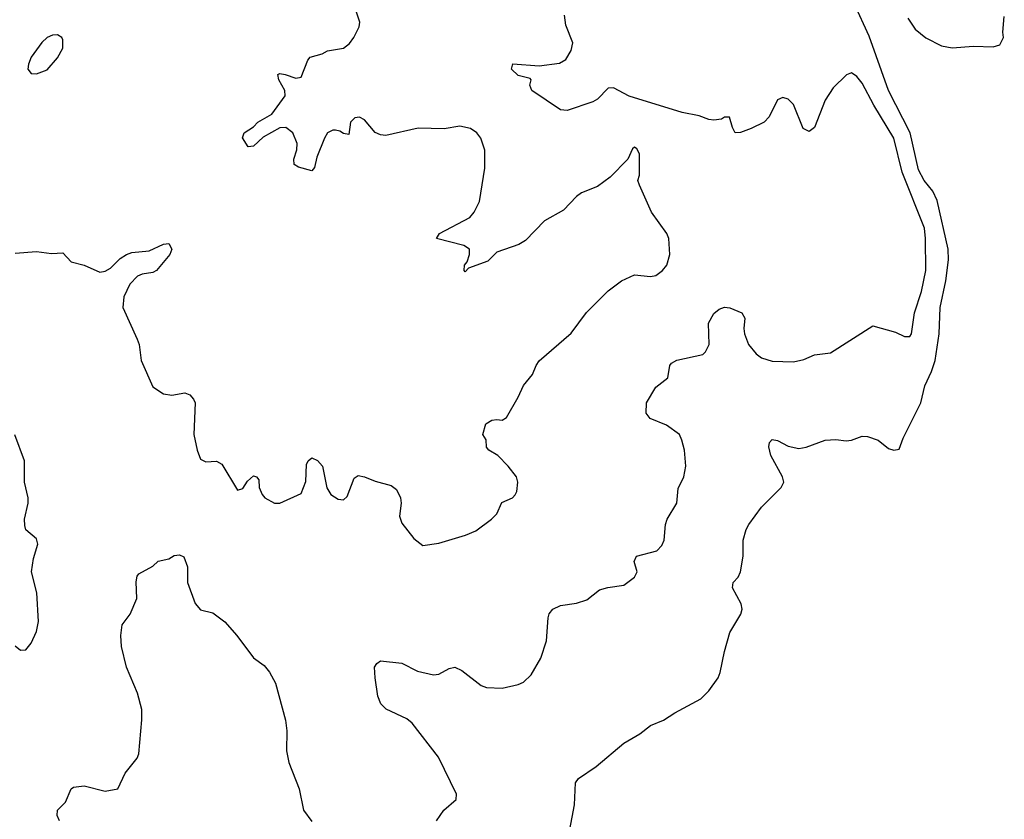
# Model space of a CAD drawing. Header units: inches. Extents: x 1449094 to 1618372, y 389908 to 534307.
# Tile 224 of 256: x 1600627 to 1604347, y 405055 to 408078. Entities that reach past the tile are written whole.
import ezdxf

# ---------------------------------------------------------------- set-up
doc = ezdxf.new("R2010")
doc.units = ezdxf.units.IN
doc.header["$MEASUREMENT"] = 0
doc.layers.add('B6400', color=7, linetype='Continuous')

msp = doc.modelspace()

# ---------------------------------------------------------------- linework, layer by layer
at = {"layer": 'B6400', "color": 5}
for points, elevation in [([(1602699.8, 404990), (1602723.1, 405110), (1602727.2, 405192.8), (1602738, 405210), (1602805.3, 405254.7), (1602910, 405342.8), (1602970, 405377.8), (1603010, 405409.2), (1603059.3, 405430), (1603101.8, 405458.2), (1603200.5, 405510), (1603230, 405540.9), (1603265.3, 405590), (1603273.8, 405610), (1603289.7, 405690), (1603310, 405761), (1603351.5, 405830), (1603356.3, 405850), (1603353, 405870), (1603319.7, 405930), (1603322.9, 405950), (1603342, 405970), (1603349.6, 405990), (1603360.9, 406050), (1603360.9, 406110), (1603372, 406150), (1603382, 406170), (1603430, 406234.8), (1603504, 406310), (1603514, 406330), (1603509.3, 406350), (1603464.7, 406430), (1603457.2, 406462.8), (1603460.2, 406479.8), (1603469.4, 406490.6), (1603490, 406487.3), (1603530, 406466), (1603570, 406457.1), (1603598.3, 406461.7), (1603670, 406488.4), (1603710, 406490.4), (1603750, 406486), (1603770, 406488.2), (1603810, 406503), (1603830, 406502.4), (1603870, 406488.2), (1603910, 406457.1), (1603930, 406450.5), (1603950, 406454.8), (1603964.7, 406495.3), (1604031, 406630), (1604046.9, 406693.1), (1604072.1, 406747.9), (1604085.6, 406790), (1604101.2, 406890), (1604104.6, 406990), (1604126.3, 407090), (1604136.1, 407170), (1604135.2, 407210), (1604093.6, 407393.6), (1604076.6, 407430), (1604044.4, 407470), (1604022.3, 407510), (1603990.8, 407650), (1603909.9, 407809.9), (1603835.9, 408015.9), (1603779.2, 408139.2)], 340), ([(1600610, 407195), (1600690, 407201.8), (1600746.2, 407193.8), (1600790, 407196.3), (1600821.7, 407161.7), (1600870, 407150.3), (1600930, 407123.2), (1600950, 407126.5), (1600970, 407138.3), (1601005.7, 407174.3), (1601030, 407190.2), (1601050, 407197.1), (1601115.7, 407204.3), (1601170, 407228.5), (1601190, 407231.8), (1601201.3, 407210), (1601193.8, 407190), (1601143.1, 407130), (1601130, 407122.3), (1601090, 407115.8), (1601071.9, 407108.1), (1601042.6, 407077.4), (1601019.6, 407030), (1601015.8, 406990), (1601070.5, 406870.5), (1601077.8, 406850), (1601085.4, 406790), (1601129.7, 406689.7), (1601170, 406663.2), (1601201.8, 406658.2), (1601250, 406666.7), (1601270, 406659), (1601283.5, 406643.5), (1601290.2, 406630), (1601285.1, 406510), (1601296.6, 406450), (1601310, 406416.5), (1601330, 406407), (1601370, 406409.3), (1601390, 406398), (1601450, 406299.1), (1601470, 406306), (1601487, 406333), (1601510, 406354), (1601521, 406350), (1601530, 406338), (1601531.4, 406310), (1601542.3, 406282.3), (1601553, 406270), (1601590, 406250.4), (1601610, 406250.7), (1601690, 406286.8), (1601707.8, 406332.2), (1601710, 406396), (1601717, 406410), (1601730, 406421.6), (1601751.5, 406411.5), (1601770.3, 406390.3), (1601787.5, 406307.5), (1601802.5, 406282.5), (1601830, 406265.5), (1601850, 406263), (1601864.4, 406275.6), (1601890, 406344.9), (1601905.8, 406354.2), (1601930, 406350.2), (1601970, 406332.9), (1602030, 406317.3), (1602050, 406301.6), (1602065.8, 406270), (1602068.3, 406250), (1602061.4, 406201.4), (1602070, 406174.8), (1602116.1, 406116.1), (1602150, 406090.7), (1602210, 406099.5), (1602311.2, 406128.8), (1602350, 406146), (1602409.7, 406190.3), (1602429.3, 406210), (1602447.9, 406252.1), (1602488.7, 406270), (1602498.6, 406281.4), (1602505.2, 406294.8), (1602509, 406330), (1602504, 406350), (1602472.7, 406390), (1602432.7, 406430), (1602399, 406450), (1602390, 406462), (1602389.6, 406490), (1602376.9, 406510), (1602387.7, 406550), (1602410, 406564), (1602430, 406567), (1602450, 406563.8), (1602465.6, 406574.4), (1602509.7, 406650.3), (1602530, 406694.8), (1602563.8, 406736.2), (1602577.6, 406770), (1602590, 406787.7), (1602710, 406892.7), (1602768.7, 406971.3), (1602850, 407052.2), (1602900.9, 407090), (1602950, 407112.7), (1603010, 407107), (1603030, 407110.5), (1603056, 407130), (1603072.3, 407150), (1603083.7, 407190), (1603079.5, 407250), (1603072.3, 407270), (1603014, 407350), (1602968.4, 407451.6), (1602962, 407470), (1602968.7, 407490), (1602968, 407570), (1602958, 407590), (1602950, 407595.3), (1602942, 407590), (1602924.7, 407550), (1602858, 407482), (1602810, 407446.6), (1602750, 407422.7), (1602730, 407409.3), (1602682, 407358), (1602610, 407316.9), (1602537.2, 407242.8), (1602512.2, 407227.8), (1602430, 407198.9), (1602395.5, 407164.5), (1602322, 407138), (1602310, 407125.1), (1602305.6, 407130), (1602307.2, 407150), (1602317.2, 407162.8), (1602326, 407190), (1602326.3, 407210), (1602304.6, 407224.6), (1602202, 407250), (1602212.8, 407270), (1602326.9, 407330), (1602343.5, 407350), (1602363.5, 407390), (1602384.2, 407515.8), (1602384.7, 407584.7), (1602368.5, 407630), (1602353.7, 407650), (1602330, 407666.2), (1602290, 407674.6), (1602230, 407665), (1602132.5, 407667.5), (1602010, 407640.4), (1601990, 407642.7), (1601970, 407651.4), (1601930, 407699.1), (1601910, 407709.7), (1601893.3, 407706.7), (1601877, 407690), (1601870, 407644), (1601850, 407647), (1601836.8, 407656.8), (1601819.8, 407659.8), (1601810, 407660.4), (1601790, 407649.6), (1601778, 407630), (1601750, 407557.6), (1601740.5, 407519.5), (1601730, 407506), (1601680.3, 407520.3), (1601663.5, 407530), (1601663.1, 407550), (1601674.1, 407585.9), (1601674.9, 407610), (1601658.2, 407650), (1601631.8, 407670), (1601610, 407668.7), (1601546.4, 407633.6), (1601510, 407599.8), (1601490, 407596.9), (1601468.8, 407631.2), (1601474.5, 407650), (1601510, 407673.1), (1601526.9, 407690), (1601579.9, 407720.1), (1601629.8, 407790), (1601627.9, 407810), (1601606.4, 407850), (1601602, 407870), (1601610, 407873.8), (1601629.7, 407870.3), (1601670, 407856.9), (1601690, 407860.3), (1601715.5, 407924.5), (1601724.7, 407935.3), (1601770, 407948.7), (1601790, 407959.5), (1601849.7, 407970.3), (1601872.7, 407987.3), (1601889.4, 408010), (1601909.4, 408050), (1601911.8, 408068.2), (1601897.6, 408110)], 380), ([(1602202, 405050), (1602228.7, 405090), (1602275.3, 405130), (1602277.2, 405150), (1602209, 405290), (1602110, 405418), (1602090, 405435.6), (1602011.7, 405471.7), (1601991.7, 405491.7), (1601980.5, 405520.5), (1601969.6, 405590.4), (1601967.6, 405630), (1601975.6, 405644.4), (1601990, 405654.4), (1602070, 405646), (1602130, 405615.8), (1602190, 405601.3), (1602210, 405603.8), (1602250, 405624.9), (1602270.4, 405630.4), (1602297.5, 405617.5), (1602370, 405560.7), (1602390, 405553.4), (1602450, 405550.6), (1602510, 405564.9), (1602530, 405574), (1602559.3, 405600.7), (1602596.1, 405663.9), (1602616.9, 405730), (1602623.3, 405816.7), (1602627.7, 405832.3), (1602641.2, 405850), (1602670, 405863), (1602730, 405872.7), (1602770, 405884.4), (1602817.8, 405922.2), (1602848.6, 405931.4), (1602910, 405940.3), (1602949.6, 405970), (1602959.7, 405990), (1602948.7, 406030), (1602956.9, 406050), (1603033.6, 406070), (1603052.8, 406090), (1603062.4, 406110), (1603066.4, 406170), (1603073.5, 406190), (1603109.7, 406250), (1603114.6, 406305.4), (1603136.4, 406350), (1603143.8, 406390), (1603138.2, 406450), (1603128.9, 406488.9), (1603119.1, 406510), (1603070, 406545.1), (1603009.5, 406570), (1602993.3, 406590), (1602994.7, 406630), (1603030.9, 406689.1), (1603076.1, 406723.9), (1603082.9, 406770), (1603090, 406779.1), (1603109.8, 406790.2), (1603208.1, 406811.9), (1603218.4, 406821.6), (1603232.1, 406850), (1603229.2, 406930), (1603250, 406966.7), (1603270, 406983.7), (1603290, 406990.9), (1603310, 406988.8), (1603355.6, 406970), (1603367.2, 406950), (1603362.2, 406910), (1603365, 406890), (1603380.9, 406850), (1603410, 406814.4), (1603430, 406799.3), (1603470, 406786.7), (1603550, 406784.6), (1603590, 406792.9), (1603630, 406811.4), (1603690, 406818.9), (1603850, 406920.5), (1603936.5, 406896.5), (1603970, 406880.4), (1603990, 406880.5), (1603995.8, 406890), (1604007.3, 406970), (1604034.1, 407050), (1604049.9, 407130), (1604049.6, 407250), (1604045.1, 407290), (1603960.9, 407500.9), (1603929.1, 407630), (1603854.2, 407754.2), (1603810, 407838), (1603790, 407863), (1603770, 407876.2), (1603750.4, 407869.6), (1603700.6, 407819.4), (1603670, 407773.2), (1603630.2, 407669.8), (1603610, 407654.5), (1603586.9, 407666.9), (1603550, 407757), (1603530, 407776.9), (1603510, 407782.9), (1603490, 407774.5), (1603458.3, 407710), (1603439.5, 407690), (1603390, 407666), (1603350, 407651.6), (1603330, 407649.6), (1603319.5, 407670), (1603309.1, 407709.1), (1603290, 407709.3), (1603278, 407702), (1603250, 407697.2), (1603230, 407700.7), (1603194.4, 407714.4), (1603130, 407727.3), (1602930, 407788.7), (1602870, 407819.8), (1602850, 407818.7), (1602810, 407777.6), (1602792.3, 407767.7), (1602694.8, 407734.8), (1602670, 407737), (1602562, 407810), (1602554, 407830), (1602559.3, 407850), (1602555.1, 407855.1), (1602510, 407866.6), (1602484.5, 407890), (1602490, 407910.3), (1602590, 407903.7), (1602666.5, 407913.5), (1602690, 407927.3), (1602710, 407961), (1602716.3, 407990), (1602690, 408057.2), (1602685.4, 408094.6)], 360), ([(1603983, 408083), (1604010, 408041.7), (1604050, 408008.4), (1604110, 407979.1), (1604150, 407970.7), (1604230, 407977.3), (1604304.7, 407975.3), (1604330, 407982), (1604344, 408010), (1604341.2, 408030), (1604347, 408090)], 340), ([(1600610, 405711), (1600630, 405694.8), (1600650, 405696), (1600670, 405721), (1600690, 405764.7), (1600697.7, 405802.3), (1600690.9, 405910.9), (1600671.8, 405990), (1600678.4, 406041.6), (1600695.5, 406095.5), (1600690, 406115.3), (1600650, 406149.2), (1600646.2, 406166.2), (1600645.1, 406190), (1600658.3, 406250), (1600658.3, 406270), (1600645.4, 406330), (1600644.7, 406410), (1600608.5, 406508.5)], 380), ([(1600777.6, 405050), (1600768.3, 405070), (1600769.6, 405090), (1600800.1, 405119.9), (1600821.2, 405170), (1600830, 405177.3), (1600870, 405181.6), (1600950, 405162), (1600998, 405170), (1601025.2, 405230), (1601070, 405286), (1601077.2, 405302.8), (1601088.7, 405431.3), (1601088, 405470), (1601072.1, 405532.1), (1601029.8, 405629.8), (1601011.2, 405708.8), (1601008.9, 405750), (1601013.7, 405790), (1601043.7, 405830), (1601068.7, 405890), (1601066.8, 405953.2), (1601070, 405974), (1601076.4, 405983.6), (1601130, 406012), (1601149.3, 406030.7), (1601190, 406040.3), (1601210, 406052), (1601230, 406055.3), (1601247.2, 406047.2), (1601261.1, 406010), (1601260.4, 405950), (1601290, 405871), (1601310, 405847.3), (1601355.9, 405835.9), (1601401.6, 405801.6), (1601447.3, 405750), (1601510, 405666), (1601550, 405636), (1601570, 405611), (1601593.4, 405570), (1601630.4, 405430.4), (1601635.8, 405390), (1601634.4, 405314.4), (1601643.8, 405270), (1601682, 405170), (1601699.1, 405090), (1601730, 405047.2)], 360)]:
    msp.add_lwpolyline(points, dxfattribs=dict(at, elevation=elevation))
at = {"layer": 'B6400', "color": 5, "elevation": 420}
msp.add_lwpolyline([(1600770, 408020.4), (1600750, 408019.2), (1600730.5, 408010), (1600710, 407990.9), (1600670, 407936.3), (1600660.2, 407910), (1600658, 407890), (1600670, 407874.4), (1600690, 407873.4), (1600730, 407887.4), (1600770, 407934), (1600789.8, 407970), (1600790, 408001.2), (1600785.6, 408010)], close=True, dxfattribs=at)

doc.saveas('drawing.dxf')
